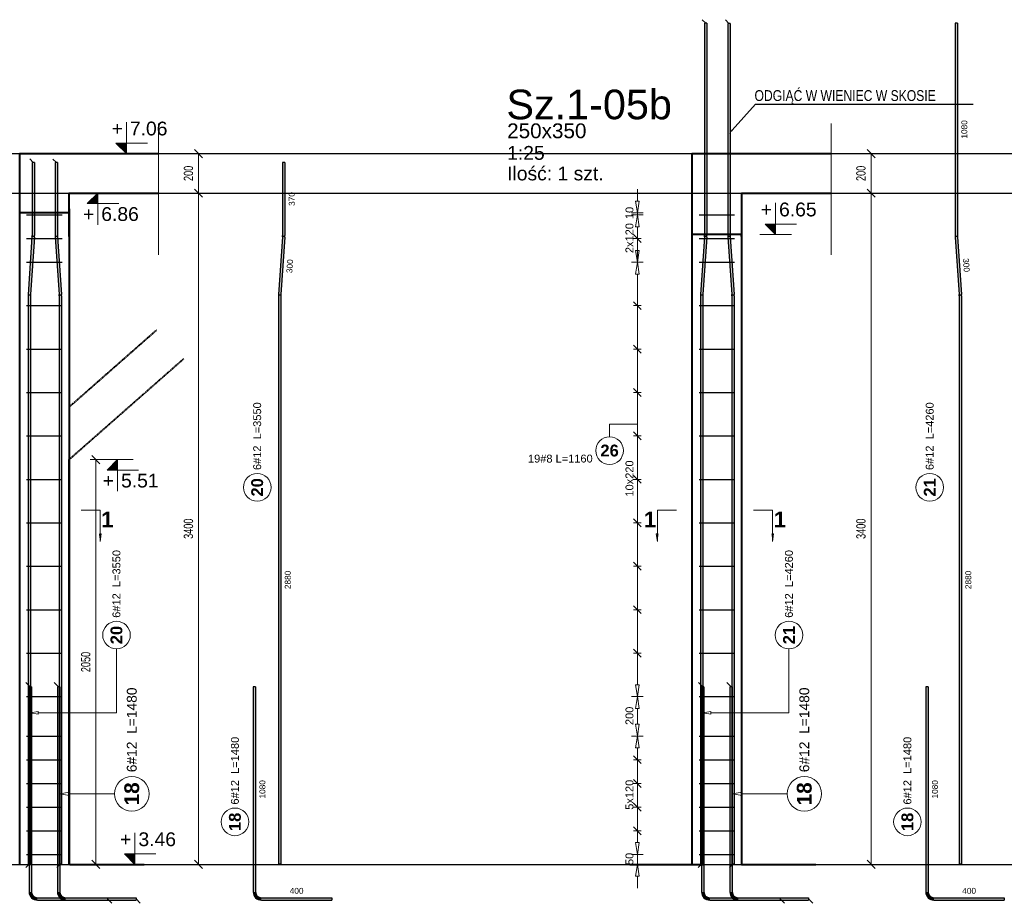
# Model space of a CAD drawing. Extents: x 3922 to 466978, y -142912 to 64503.
# Tile 39 of 62: x 412365 to 417355, y -123379 to -118904. Entities that reach past the tile are written whole.
import ezdxf
from ezdxf import colors
from ezdxf.entities.mleader import LeaderData, LeaderLine
from ezdxf.enums import TextEntityAlignment as Align
from ezdxf.math import Vec2, Vec3

# ---------------------------------------------------------------- set-up
doc = ezdxf.new("R2010")
doc.units = 0
doc.header["$LTSCALE"] = 10
doc.header["$MEASUREMENT"] = 0
doc.linetypes.add('HIDDEN', pattern=[0.375, 0.25, -0.125])
for name, color, linetype, lineweight in [('P-Linia1', 3, 'Continuous', 40), ('P-Linia3', 6, 'Continuous', 60), ('P-Opis', 1, 'Continuous', 18), ('P-Przerywana', 13, 'HIDDEN', 9), ('P-Wymiar', 254, 'Continuous', 9), ('RCAD_deskowanie', 3, 'Continuous', 40)]:
    doc.layers.add(name, color=color, linetype=linetype, lineweight=lineweight)
for name, color, linetype in [('RCAD_kształt pręta', 7, 'Continuous'), ('RCAD_opis kształtu pręta', 7, 'Continuous'), ('RCAD_opis rozkładu', 7, 'Continuous'), ('RCAD_pręt wyrzucony', 130, 'Continuous'), ('RCAD_rozkład pręta', 7, 'Continuous'), ('RCAD_symbole graficzne', 7, 'Continuous')]:
    doc.layers.add(name, color=color, linetype=linetype)
doc.styles.add('_Fd Opis', font='arial.ttf')
doc.styles.add('ROMANS', font='arial.ttf', dxfattribs={"width": 0.7})
doc.styles.add('style1', font='arial.ttf')
doc.styles.add('style3', font='arialbd.ttf')
doc.styles.add('style5', font='arialbd.ttf')
doc.dimstyles.new('A25', dxfattribs={"dimscale": 27, "dimtxt": 1.75, "dimasz": 0.06, "dimexe": 0, "dimexo": 0, "dimgap": 1, "dimtad": 1, "dimdec": 4, "dimrnd": 0.1, "dimdsep": 46, "dimtxsty": 'ROMANS', "dimblk": '[[[[[[[[', "dimcen": 2, "dimdle": 2, "dimse1": 1, "dimse2": 1, "dimclrd": 256, "dimclrt": 1, "dimadec": 0, "dimazin": 0, "dimtfac": 1, "dimtdec": 4, "dimtix": 1, "dimtmove": 2, "dimatfit": 3, "dimldrblk": '[[[[[[[[', "dimfxl": 0, "dimtvp": 0.6, "dimtolj": 1, "dimlwd": -1, "dimarcsym": 0})

# ---------------------------------------------------------------- blocks, each defined once
blk = doc.blocks.new('[[[[[[[[')
at = {"layer": 'P-Wymiar'}
for p, q in [((-12.7, -12.7), (12.7, 12.7)), ((0, 0), (-4.6, 0)), ((0, 18), (0, -18))]:
    blk.add_line(p, q, dxfattribs=at)
blk = doc.blocks.new('*D405')
at = {"layer": 'Defpoints', "color": 0, "transparency": 16777216}
for p in [(413069.1, -119582), (413271.8, -119582), (412615.3, -119782)]:
    blk.add_point(p, dxfattribs=at)
at = {"layer": 'P-Wymiar', "transparency": 16777216}
blk.add_line((413271.8, -119780.4), (413271.8, -119583.6), dxfattribs=at)
at = {"layer": 'P-Wymiar', "transparency": 16777216, "xscale": 1.62, "yscale": 1.62, "zscale": 1.62}
for p, rotation in [((413271.8, -119582), 90), ((413271.8, -119782), 270)]:
    blk.add_blockref('[[[[[[[[', p, dxfattribs=dict(at, rotation=rotation))
at = {"layer": 'P-Wymiar', "color": 1, "transparency": 16777216, "insert": (413220.6, -119682), "char_height": 47.25, "attachment_point": 5, "rotation": 90, "style": 'ROMANS'}
blk.add_mtext('\\A1;200', dxfattribs=at)
blk = doc.blocks.new('*D406')
at = {"layer": 'Defpoints', "color": 0, "transparency": 16777216}
for p in [(413028, -119782), (413028, -123182), (413271.8, -123182)]:
    blk.add_point(p, dxfattribs=at)
at = {"layer": 'P-Wymiar', "transparency": 16777216}
blk.add_line((413271.8, -119783.6), (413271.8, -123180.4), dxfattribs=at)
at = {"layer": 'P-Wymiar', "transparency": 16777216, "xscale": 1.62, "yscale": 1.62, "zscale": 1.62}
for p, rotation in [((413271.8, -119782), 90), ((413271.8, -123182), 270)]:
    blk.add_blockref('[[[[[[[[', p, dxfattribs=dict(at, rotation=rotation))
at = {"layer": 'P-Wymiar', "color": 1, "transparency": 16777216, "insert": (413220.6, -121482), "char_height": 47.25, "attachment_point": 5, "rotation": 90, "style": 'ROMANS'}
blk.add_mtext('\\A1;3400', dxfattribs=at)
blk = doc.blocks.new('*D407')
at = {"layer": 'Defpoints', "color": 0, "transparency": 16777216}
for p in [(412615.4, -121132), (412615.3, -123182), (412751.3, -123182)]:
    blk.add_point(p, dxfattribs=at)
at = {"layer": 'P-Wymiar', "transparency": 16777216}
blk.add_line((412751.3, -121133.6), (412751.3, -123180.4), dxfattribs=at)
at = {"layer": 'P-Wymiar', "transparency": 16777216, "xscale": 1.62, "yscale": 1.62, "zscale": 1.62}
for p, rotation in [((412751.3, -121132), 90), ((412751.3, -123182), 270)]:
    blk.add_blockref('[[[[[[[[', p, dxfattribs=dict(at, rotation=rotation))
at = {"layer": 'P-Wymiar', "color": 1, "transparency": 16777216, "insert": (412700.2, -122157), "char_height": 47.25, "attachment_point": 5, "rotation": 90, "style": 'ROMANS'}
blk.add_mtext('\\A1;2050', dxfattribs=at)
blk = doc.blocks.new('*D454')
at = {"layer": 'Defpoints', "color": 0, "transparency": 16777216}
for p in [(416477.2, -119582), (416679.9, -119582), (416023.4, -119782)]:
    blk.add_point(p, dxfattribs=at)
at = {"layer": 'P-Wymiar', "transparency": 16777216}
blk.add_line((416679.9, -119780.4), (416679.9, -119583.6), dxfattribs=at)
at = {"layer": 'P-Wymiar', "transparency": 16777216, "xscale": 1.62, "yscale": 1.62, "zscale": 1.62}
for p, rotation in [((416679.9, -119582), 90), ((416679.9, -119782), 270)]:
    blk.add_blockref('[[[[[[[[', p, dxfattribs=dict(at, rotation=rotation))
at = {"layer": 'P-Wymiar', "color": 1, "transparency": 16777216, "insert": (416628.7, -119682), "char_height": 47.25, "attachment_point": 5, "rotation": 90, "style": 'ROMANS'}
blk.add_mtext('\\A1;200', dxfattribs=at)
blk = doc.blocks.new('*D455')
at = {"layer": 'Defpoints', "color": 0, "transparency": 16777216}
for p in [(416436.1, -119782), (416436.1, -123182), (416679.9, -123182)]:
    blk.add_point(p, dxfattribs=at)
at = {"layer": 'P-Wymiar', "transparency": 16777216}
blk.add_line((416679.9, -119783.6), (416679.9, -123180.4), dxfattribs=at)
at = {"layer": 'P-Wymiar', "transparency": 16777216, "xscale": 1.62, "yscale": 1.62, "zscale": 1.62}
for p, rotation in [((416679.9, -119782), 90), ((416679.9, -123182), 270)]:
    blk.add_blockref('[[[[[[[[', p, dxfattribs=dict(at, rotation=rotation))
at = {"layer": 'P-Wymiar', "color": 1, "transparency": 16777216, "insert": (416628.7, -121482), "char_height": 47.25, "attachment_point": 5, "rotation": 90, "style": 'ROMANS'}
blk.add_mtext('\\A1;3400', dxfattribs=at)

msp = doc.modelspace()

# ---------------------------------------------------------------- hatches: boundary and pattern name
at = {"layer": 'RCAD_kształt pręta'}
for points in [[(415835.89759, -118921.14687), (415847.89759, -118921.14687), (415847.89759, -119997.41326), (415835.89759, -119997.41326)], [(415953.4732, -118922.32054), (415965.4732, -118922.32054), (415965.4732, -119997.41326), (415953.4732, -119997.41326)], [(412427.79182, -119626.46933), (412439.79182, -119626.46933), (412439.79182, -119997.41326), (412427.79182, -119997.41326)], [(412545.36743, -119627.643), (412557.36743, -119627.643), (412557.36743, -119997.41326), (412545.36743, -119997.41326)], [(412427.58375, -120003.52953), (412439.55601, -120004.34504), (412419.71561, -120295.61847), (412407.74336, -120294.80296)], [(412545.60324, -120004.34504), (412557.5755, -120003.52953), (412577.41589, -120294.80296), (412565.44363, -120295.61847)], [(415835.68952, -120003.52953), (415847.66178, -120004.34504), (415827.82138, -120295.61847), (415815.84912, -120294.80296)], [(415953.70901, -120004.34504), (415965.68127, -120003.52953), (415985.52166, -120294.80296), (415973.5494, -120295.61847)], [(412407.50755, -120301.73474), (412419.50755, -120301.73474), (412419.50755, -123180.67669), (412407.50755, -123180.67669)], [(412565.6517, -120301.73474), (412577.6517, -120301.73474), (412577.6517, -123180.67669), (412565.6517, -123180.67669)], [(415815.61332, -120301.73474), (415827.61332, -120301.73474), (415827.61332, -123180.67669), (415815.61332, -123180.67669)], [(415973.75747, -120301.73474), (415985.75747, -120301.73474), (415985.75747, -123180.67669), (415973.75747, -123180.67669)], [(412412.74045, -122282.39868), (412424.74045, -122282.39868), (412424.74045, -123321.37389), (412412.74045, -123321.37389)], [(412556.35622, -122282.39868), (412568.35622, -122282.39868), (412568.35622, -123321.37389), (412556.35622, -123321.37389)], [(415820.84622, -122282.39868), (415832.84622, -122282.39868), (415832.84622, -123321.37389), (415820.84622, -123321.37389)], [(415964.46199, -122282.39868), (415976.46199, -122282.39868), (415976.46199, -123321.37389), (415964.46199, -123321.37389)], [(412454.74045, -123363.37389), (412454.74045, -123351.37389), (412811.14682, -123351.37389), (412811.14682, -123363.37389)], [(412598.35622, -123363.37389), (412598.35622, -123351.37389), (412954.76259, -123351.37389), (412954.76259, -123363.37389)], [(415862.84622, -123363.37389), (415862.84622, -123351.37389), (416219.25258, -123351.37389), (416219.25258, -123363.37389)], [(416006.46199, -123363.37389), (416006.46199, -123351.37389), (416362.86836, -123351.37389), (416362.86836, -123363.37389)]]:
    msp.add_hatch(color=4, dxfattribs=at).paths.add_polyline_path(points, flags=0)
h = msp.add_hatch(color=4, dxfattribs=at)
edge = h.paths.add_edge_path(flags=0)
edge.add_line((412439.55601, -120004.34504), (412427.58375, -120003.52953))
edge.add_arc((412337.79182, -119997.41326), 90, -3.89674277, -0.00000003)
edge.add_line((412427.79182, -119997.41326), (412439.79182, -119997.41326))
edge.add_arc((412337.79182, -119997.41326), 102, 356.10325723, 359.99999997, ccw=False)
h = msp.add_hatch(color=4, dxfattribs=at)
edge = h.paths.add_edge_path(flags=0)
edge.add_line((412545.36743, -119997.41326), (412557.36743, -119997.41326))
edge.add_arc((412647.36743, -119997.41326), 90, 180, 183.89674277)
edge.add_line((412557.5755, -120003.52953), (412545.60324, -120004.34504))
edge.add_arc((412647.36743, -119997.41326), 102, 540, 543.89674277, ccw=False)
h = msp.add_hatch(color=4, dxfattribs=at)
edge = h.paths.add_edge_path(flags=0)
edge.add_line((415847.66178, -120004.34504), (415835.68952, -120003.52953))
edge.add_arc((415745.89759, -119997.41326), 90, -3.89674277, -0.00000001)
edge.add_line((415835.89759, -119997.41326), (415847.89759, -119997.41326))
edge.add_arc((415745.89759, -119997.41326), 102, 356.10325723, 359.99999999, ccw=False)
h = msp.add_hatch(color=4, dxfattribs=at)
edge = h.paths.add_edge_path(flags=0)
edge.add_line((415953.4732, -119997.41326), (415965.4732, -119997.41326))
edge.add_arc((416055.4732, -119997.41326), 90, 180, 183.89674277)
edge.add_line((415965.68127, -120003.52953), (415953.70901, -120004.34504))
edge.add_arc((416055.4732, -119997.41326), 102, 540, 543.89674277, ccw=False)
h = msp.add_hatch(color=4, dxfattribs=at)
edge = h.paths.add_edge_path(flags=0)
edge.add_line((412407.74336, -120294.80296), (412419.71561, -120295.61847))
edge.add_arc((412509.50755, -120301.73474), 90, 176.10325723, 180)
edge.add_line((412419.50755, -120301.73474), (412407.50755, -120301.73474))
edge.add_arc((412509.50755, -120301.73474), 102, 536.10325723, 540, ccw=False)
h = msp.add_hatch(color=4, dxfattribs=at)
edge = h.paths.add_edge_path(flags=0)
edge.add_line((412577.6517, -120301.73474), (412565.6517, -120301.73474))
edge.add_arc((412475.6517, -120301.73474), 90, 0, 3.89674277)
edge.add_line((412565.44363, -120295.61847), (412577.41589, -120294.80296))
edge.add_arc((412475.6517, -120301.73474), 102, 360, 363.89674277, ccw=False)
h = msp.add_hatch(color=4, dxfattribs=at)
edge = h.paths.add_edge_path(flags=0)
edge.add_line((415815.84912, -120294.80296), (415827.82138, -120295.61847))
edge.add_arc((415917.61332, -120301.73474), 90, 176.10325723, 180)
edge.add_line((415827.61332, -120301.73474), (415815.61332, -120301.73474))
edge.add_arc((415917.61332, -120301.73474), 102, 536.10325723, 540, ccw=False)
h = msp.add_hatch(color=4, dxfattribs=at)
edge = h.paths.add_edge_path(flags=0)
edge.add_line((415985.75747, -120301.73474), (415973.75747, -120301.73474))
edge.add_arc((415883.75747, -120301.73474), 90, 0, 3.89674277)
edge.add_line((415973.5494, -120295.61847), (415985.52166, -120294.80296))
edge.add_arc((415883.75747, -120301.73474), 102, 360, 363.89674277, ccw=False)
h = msp.add_hatch(color=4, dxfattribs=at)
edge = h.paths.add_edge_path(flags=0)
edge.add_line((412412.74045, -123321.37389), (412424.74045, -123321.37389))
edge.add_arc((412454.74045, -123321.37389), 30, 180, 270)
edge.add_line((412454.74045, -123351.37389), (412454.74045, -123363.37389))
edge.add_arc((412454.74045, -123321.37389), 42, 540, 630, ccw=False)
h = msp.add_hatch(color=4, dxfattribs=at)
edge = h.paths.add_edge_path(flags=0)
edge.add_line((412556.35622, -123321.37389), (412568.35622, -123321.37389))
edge.add_arc((412598.35622, -123321.37389), 30, 180, 270)
edge.add_line((412598.35622, -123351.37389), (412598.35622, -123363.37389))
edge.add_arc((412598.35622, -123321.37389), 42, 540, 630, ccw=False)
h = msp.add_hatch(color=4, dxfattribs=at)
edge = h.paths.add_edge_path(flags=0)
edge.add_line((415820.84622, -123321.37389), (415832.84622, -123321.37389))
edge.add_arc((415862.84622, -123321.37389), 30, 180, 270)
edge.add_line((415862.84622, -123351.37389), (415862.84622, -123363.37389))
edge.add_arc((415862.84622, -123321.37389), 42, 540, 630, ccw=False)
h = msp.add_hatch(color=4, dxfattribs=at)
edge = h.paths.add_edge_path(flags=0)
edge.add_line((415964.46199, -123321.37389), (415976.46199, -123321.37389))
edge.add_arc((416006.46199, -123321.37389), 30, 180, 270)
edge.add_line((416006.46199, -123351.37389), (416006.46199, -123363.37389))
edge.add_arc((416006.46199, -123321.37389), 42, 540, 630, ccw=False)
at = {"layer": 'RCAD_pręt wyrzucony'}
for points in [[(417105.48257, -118921.14687), (417117.48257, -118921.14687), (417117.48257, -119997.41326), (417105.48257, -119997.41326)], [(413697.3768, -119626.46933), (413709.3768, -119626.46933), (413709.3768, -119997.41326), (413697.3768, -119997.41326)], [(413697.16874, -120003.52953), (413709.14099, -120004.34504), (413689.3006, -120295.61847), (413677.32834, -120294.80296)], [(417105.71838, -120004.34504), (417117.69064, -120003.52953), (417137.53103, -120294.80296), (417125.55878, -120295.61847)], [(413677.09253, -120301.73474), (413689.09253, -120301.73474), (413689.09253, -123180.67669), (413677.09253, -123180.67669)], [(417125.76684, -120301.73474), (417137.76684, -120301.73474), (417137.76684, -123180.67669), (417125.76684, -123180.67669)], [(413548.59735, -122282.39868), (413560.59735, -122282.39868), (413560.59735, -123321.37389), (413548.59735, -123321.37389)], [(416956.70312, -122282.39868), (416968.70312, -122282.39868), (416968.70312, -123321.37389), (416956.70312, -123321.37389)], [(413590.59735, -123363.37389), (413590.59735, -123351.37389), (413947.00371, -123351.37389), (413947.00371, -123363.37389)], [(416998.70312, -123363.37389), (416998.70312, -123351.37389), (417355.10948, -123351.37389), (417355.10948, -123363.37389)]]:
    msp.add_hatch(color=4, dxfattribs=at).paths.add_polyline_path(points, flags=0)
h = msp.add_hatch(color=4, dxfattribs=at)
edge = h.paths.add_edge_path(flags=0)
edge.add_line((413709.14099, -120004.34504), (413697.16874, -120003.52953))
edge.add_arc((413607.3768, -119997.41326), 90, -3.89674277, -0.00000003)
edge.add_line((413697.3768, -119997.41326), (413709.3768, -119997.41326))
edge.add_arc((413607.3768, -119997.41326), 102, 356.10325723, 359.99999997, ccw=False)
h = msp.add_hatch(color=4, dxfattribs=at)
edge = h.paths.add_edge_path(flags=0)
edge.add_line((417105.48257, -119997.41326), (417117.48257, -119997.41326))
edge.add_arc((417207.48257, -119997.41326), 90, 179.99999999, 183.89674275)
edge.add_line((417117.69064, -120003.52953), (417105.71838, -120004.34504))
edge.add_arc((417207.48257, -119997.41326), 102, 539.99999999, 543.89674275, ccw=False)
h = msp.add_hatch(color=4, dxfattribs=at)
edge = h.paths.add_edge_path(flags=0)
edge.add_line((413677.32834, -120294.80296), (413689.3006, -120295.61847))
edge.add_arc((413779.09253, -120301.73474), 90, 176.10325723, 180)
edge.add_line((413689.09253, -120301.73474), (413677.09253, -120301.73474))
edge.add_arc((413779.09253, -120301.73474), 102, 536.10325723, 540, ccw=False)
h = msp.add_hatch(color=4, dxfattribs=at)
edge = h.paths.add_edge_path(flags=0)
edge.add_line((417137.76684, -120301.73474), (417125.76684, -120301.73474))
edge.add_arc((417035.76684, -120301.73474), 90, -0.00000002, 3.89674275)
edge.add_line((417125.55878, -120295.61847), (417137.53103, -120294.80296))
edge.add_arc((417035.76684, -120301.73474), 102, 359.99999998, 363.89674275, ccw=False)
h = msp.add_hatch(color=4, dxfattribs=at)
edge = h.paths.add_edge_path(flags=0)
edge.add_line((413548.59735, -123321.37389), (413560.59735, -123321.37389))
edge.add_arc((413590.59735, -123321.37389), 30, 180, 270)
edge.add_line((413590.59735, -123351.37389), (413590.59735, -123363.37389))
edge.add_arc((413590.59735, -123321.37389), 42, 540, 630, ccw=False)
h = msp.add_hatch(color=4, dxfattribs=at)
edge = h.paths.add_edge_path(flags=0)
edge.add_line((416956.70312, -123321.37389), (416968.70312, -123321.37389))
edge.add_arc((416998.70312, -123321.37389), 30, 180, 270)
edge.add_line((416998.70312, -123351.37389), (416998.70312, -123363.37389))
edge.add_arc((416998.70312, -123321.37389), 42, 540, 630, ccw=False)
at = {"layer": 'RCAD_symbole graficzne'}
for points in [[(412852.74904, -119528.64289), (412906.08237, -119581.97622), (412906.08237, -119528.64289)], [(412707.62259, -119835.30956), (412760.95592, -119781.97622), (412760.95592, -119835.30956)], [(416142.53531, -119938.64289), (416195.86864, -119991.97622), (416195.86864, -119938.64289)], [(412807.86734, -121185.30956), (412861.20067, -121131.97622), (412861.20067, -121185.30956)], [(412895.98581, -123128.64289), (412949.31914, -123181.97622), (412949.31914, -123128.64289)]]:
    msp.add_hatch(color=1, dxfattribs=at).paths.add_polyline_path(points, flags=0)
at = {"layer": 'RCAD_symbole graficzne', "linetype": 'Continuous', "lineweight": 0}
for points in [[(412772.33691, -121547.2369), (412772.33691, -121507.2369), (412766.63505, -121507.2369)], [(415597.26669, -121547.2369), (415597.26669, -121507.2369), (415602.96855, -121507.2369)], [(416180.44268, -121547.2369), (416180.44268, -121507.2369), (416174.74082, -121507.2369)]]:
    msp.add_hatch(color=7, dxfattribs=at).paths.add_polyline_path(points, flags=0)

# ---------------------------------------------------------------- linework, layer by layer
at = {"layer": 'Defpoints'}
for p in [(394953.25392, -119581.97622), (394953.25392, -119781.97622), (382133.5222, -123181.97622), (395614.1618, -123181.97622), (387531.97264, -123181.97622), (401012.61224, -123181.97622), (379175.3442, -123181.97622), (392655.9838, -123181.97622), (384573.79464, -123181.97622), (398054.43424, -123181.97622)]:
    msp.add_xline(p, (1, 0), dxfattribs=at)
at = {"layer": 'P-Linia1', "linetype": 'HIDDEN'}
for points in [[(412615.3216, -120865.72169), (413058.99894, -120475.64456)], [(412615.31551, -123181.97622), (412615.38054, -121131.97622), (413197.34404, -120620.31914)]]:
    msp.add_lwpolyline(points, dxfattribs=at)
at = {"layer": 'P-Linia1'}
for points in [[(412365.3216, -123181.97622), (412365.3216, -121085.51944)], [(415773.42737, -123181.97622), (415773.42737, -121085.51944)]]:
    msp.add_lwpolyline(points, dxfattribs=at)
at = {"layer": 'P-Przerywana', "color": 21}
for points in [[(413069.08095, -119429.3775), (413069.08095, -120094.78907)], [(416477.18672, -119429.3775), (416477.18672, -120094.78907)]]:
    msp.add_lwpolyline(points, dxfattribs=at)
at = {"layer": 'RCAD_deskowanie'}
for points in [[(412365.3216, -123181.97622), (412365.3216, -119581.97622), (413069.08095, -119581.97622)], [(415773.42737, -123181.97622), (415773.42737, -119581.97622), (416477.18672, -119581.97622)], [(412615.3216, -120001.97622), (412615.3216, -119781.97622), (413069.08095, -119781.97622)], [(416023.42737, -119781.97622), (416023.42737, -123181.97622)], [(416023.42737, -119781.97622), (416477.18672, -119781.97622)], [(412615.3216, -119861.97622), (412615.3216, -123181.97622)], [(416023.42737, -120001.97622), (416023.42737, -119991.97622)], [(412619.00639, -123181.97622), (412995.60862, -123181.97622)], [(415456.74507, -123181.97622), (415833.34729, -123181.97622)], [(416023.34445, -123181.97622), (416399.94668, -123181.97622)]]:
    msp.add_lwpolyline(points, dxfattribs=at)
at = {"layer": 'RCAD_deskowanie', "linetype": 'HIDDEN'}
for points in [[(412615.3216, -119881.97622), (412615.3216, -119881.97622), (412365.3216, -119881.97622)], [(416023.42737, -119991.97622), (416023.42737, -119991.97622), (415773.42737, -119991.97622)]]:
    msp.add_lwpolyline(points, dxfattribs=at)
at = {"layer": 'RCAD_kształt pręta', "color": 2, "lineweight": 5}
for p, q in [((415841.89759, -118921.14687), (415824.39759, -118903.64687)), ((415959.4732, -118922.32054), (415941.9732, -118904.82054)), ((412433.79182, -119626.46933), (412416.29182, -119608.96933)), ((412551.36743, -119627.643), (412533.86743, -119610.143)), ((412418.74045, -122282.39868), (412396.86545, -122260.52368)), ((412562.35622, -122282.39868), (412540.48122, -122260.52368)), ((415826.84622, -122282.39868), (415804.97122, -122260.52368)), ((415970.46199, -122282.39868), (415948.58699, -122260.52368)), ((412413.50755, -123180.67669), (412396.00755, -123198.17669)), ((412571.6517, -123180.67669), (412554.1517, -123198.17669)), ((415821.61332, -123180.67669), (415804.11332, -123198.17669)), ((415979.75747, -123180.67669), (415962.25747, -123198.17669)), ((412811.14682, -123357.37389), (412833.02182, -123379.24889)), ((412954.76259, -123357.37389), (412976.63759, -123379.24889)), ((416219.25258, -123357.37389), (416241.12758, -123379.24889)), ((416362.86836, -123357.37389), (416384.74336, -123379.24889))]:
    msp.add_line(p, q, dxfattribs=at)
at = {"layer": 'RCAD_kształt pręta', "color": 4}
for p, q in [((415835.89759, -118921.14687), (415835.89759, -119997.41326)), ((415847.89759, -118921.14687), (415835.89759, -118921.14687)), ((415847.89759, -118921.14687), (415847.89759, -119997.41326)), ((415953.4732, -118922.32054), (415953.4732, -119997.41326)), ((415965.4732, -118922.32054), (415953.4732, -118922.32054)), ((415965.4732, -118922.32054), (415965.4732, -119997.41326)), ((412427.79182, -119626.46933), (412427.79182, -119997.41326)), ((412439.79182, -119626.46933), (412427.79182, -119626.46933)), ((412439.79182, -119626.46933), (412439.79182, -119997.41326)), ((412545.36743, -119627.643), (412545.36743, -119997.41326)), ((412557.36743, -119627.643), (412545.36743, -119627.643)), ((412557.36743, -119627.643), (412557.36743, -119997.41326)), ((412427.58375, -120003.52953), (412407.74336, -120294.80296)), ((412439.55601, -120004.34504), (412419.71561, -120295.61847)), ((412545.60324, -120004.34504), (412565.44363, -120295.61847)), ((412557.5755, -120003.52953), (412577.41589, -120294.80296)), ((415835.68952, -120003.52953), (415815.84912, -120294.80296)), ((415847.66178, -120004.34504), (415827.82138, -120295.61847)), ((415953.70901, -120004.34504), (415973.5494, -120295.61847)), ((415965.68127, -120003.52953), (415985.52166, -120294.80296)), ((412407.50755, -120301.73474), (412407.50755, -123180.67669)), ((412419.50755, -120301.73474), (412419.50755, -123180.67669)), ((412565.6517, -120301.73474), (412565.6517, -123180.67669)), ((412577.6517, -120301.73474), (412577.6517, -123180.67669)), ((415815.61332, -120301.73474), (415815.61332, -123180.67669)), ((415827.61332, -120301.73474), (415827.61332, -123180.67669)), ((415973.75747, -120301.73474), (415973.75747, -123180.67669)), ((415985.75747, -120301.73474), (415985.75747, -123180.67669)), ((412412.74045, -122282.39868), (412412.74045, -123321.37389)), ((412424.74045, -122282.39868), (412412.74045, -122282.39868)), ((412424.74045, -122282.39868), (412424.74045, -123321.37389)), ((412556.35622, -122282.39868), (412556.35622, -123321.37389)), ((412568.35622, -122282.39868), (412556.35622, -122282.39868)), ((412568.35622, -122282.39868), (412568.35622, -123321.37389)), ((415820.84622, -122282.39868), (415820.84622, -123321.37389)), ((415832.84622, -122282.39868), (415820.84622, -122282.39868)), ((415832.84622, -122282.39868), (415832.84622, -123321.37389)), ((415964.46199, -122282.39868), (415964.46199, -123321.37389)), ((415976.46199, -122282.39868), (415964.46199, -122282.39868)), ((415976.46199, -122282.39868), (415976.46199, -123321.37389)), ((412419.50755, -123180.67669), (412407.50755, -123180.67669)), ((412577.6517, -123180.67669), (412565.6517, -123180.67669)), ((415827.61332, -123180.67669), (415815.61332, -123180.67669)), ((415985.75747, -123180.67669), (415973.75747, -123180.67669)), ((412454.74045, -123351.37389), (412811.14682, -123351.37389)), ((412454.74045, -123363.37389), (412811.14682, -123363.37389)), ((412598.35622, -123351.37389), (412954.76259, -123351.37389)), ((412598.35622, -123363.37389), (412954.76259, -123363.37389)), ((412811.14682, -123351.37389), (412811.14682, -123363.37389)), ((412954.76259, -123351.37389), (412954.76259, -123363.37389)), ((415862.84622, -123351.37389), (416219.25258, -123351.37389)), ((415862.84622, -123363.37389), (416219.25258, -123363.37389)), ((416006.46199, -123351.37389), (416362.86836, -123351.37389)), ((416006.46199, -123363.37389), (416362.86836, -123363.37389)), ((416219.25258, -123351.37389), (416219.25258, -123363.37389)), ((416362.86836, -123351.37389), (416362.86836, -123363.37389))]:
    msp.add_line(p, q, dxfattribs=at)
for centre, radius, start, end in [((412337.79182, -119997.41326), 90, 356.10325723, 359.99999997), ((412337.79182, -119997.41326), 102, 356.10325723, 359.99999997), ((412647.36743, -119997.41326), 102, 180, 183.89674277), ((412647.36743, -119997.41326), 90, 180, 183.89674277), ((415745.89759, -119997.41326), 90, 356.10325723, 359.99999999), ((415745.89759, -119997.41326), 102, 356.10325723, 359.99999999), ((416055.4732, -119997.41326), 102, 180, 183.89674277), ((416055.4732, -119997.41326), 90, 180, 183.89674277), ((412509.50755, -120301.73474), 102, 176.10325723, 180), ((412509.50755, -120301.73474), 90, 176.10325723, 180), ((412475.6517, -120301.73474), 90, 360, 3.89674277), ((412475.6517, -120301.73474), 102, 360, 3.89674277), ((415917.61332, -120301.73474), 102, 176.10325723, 180), ((415917.61332, -120301.73474), 90, 176.10325723, 180), ((415883.75747, -120301.73474), 90, 360, 3.89674277), ((415883.75747, -120301.73474), 102, 360, 3.89674277), ((412454.74045, -123321.37389), 42, 180, 270), ((412454.74045, -123321.37389), 30, 180, 270), ((412598.35622, -123321.37389), 42, 180, 270), ((412598.35622, -123321.37389), 30, 180, 270), ((415862.84622, -123321.37389), 42, 180, 270), ((415862.84622, -123321.37389), 30, 180, 270), ((416006.46199, -123321.37389), 42, 180, 270), ((416006.46199, -123321.37389), 30, 180, 270)]:
    msp.add_arc(centre, radius, start, end, dxfattribs=at)
at = {"layer": 'RCAD_opis kształtu pręta', "color": 8, "lineweight": 0}
for p, q in [((412855.83466, -122140.32384), (412855.83466, -122090.67964)), ((416263.94043, -122140.32384), (416263.94043, -122090.67964)), ((412855.83466, -122414.07287), (412855.83466, -122140.32384)), ((416263.94043, -122414.07287), (416263.94043, -122140.32384)), ((412419.50755, -122414.07287), (412459.50755, -122407.4062)), ((412459.50755, -122420.73953), (412419.50755, -122414.07287)), ((412459.50755, -122420.73953), (412459.50755, -122407.4062)), ((412855.83466, -122414.07287), (412459.50755, -122414.07287)), ((415827.61332, -122414.07287), (415867.61332, -122407.4062)), ((415867.61332, -122420.73953), (415827.61332, -122414.07287)), ((415867.61332, -122420.73953), (415867.61332, -122407.4062)), ((416263.94043, -122414.07287), (415867.61332, -122414.07287)), ((412568.35622, -122824.85896), (412618.35622, -122816.52562)), ((412618.35622, -122833.19229), (412568.35622, -122824.85896)), ((412618.35622, -122833.19229), (412618.35622, -122816.52562)), ((412675.5159, -122824.85896), (412618.35622, -122824.85896)), ((412675.5159, -122824.85896), (412675.5159, -122824.85896)), ((412675.5159, -122824.85896), (412846.20507, -122824.85896)), ((415976.46199, -122824.85896), (416026.46199, -122816.52562)), ((416026.46199, -122833.19229), (415976.46199, -122824.85896)), ((416026.46199, -122833.19229), (416026.46199, -122816.52562)), ((416083.62167, -122824.85896), (416026.46199, -122824.85896)), ((416083.62167, -122824.85896), (416083.62167, -122824.85896)), ((416083.62167, -122824.85896), (416254.31084, -122824.85896))]:
    msp.add_line(p, q, dxfattribs=at)
for centre, radius in [((412855.83466, -122020.67964), 70), ((416263.94043, -122020.67964), 70), ((412933.70507, -122824.85896), 87.5), ((416341.81084, -122824.85896), 87.5)]:
    msp.add_circle(centre, radius, dxfattribs=at)
at = {"layer": 'RCAD_opis rozkładu', "color": 8, "lineweight": 0}
for p, q in [((415495.50341, -119761.97622), (415495.50341, -119821.97622)), ((415495.50341, -119881.97622), (415485.50341, -119821.97622)), ((415505.50341, -119821.97622), (415485.50341, -119821.97622)), ((415505.50341, -119821.97622), (415495.50341, -119881.97622)), ((415465.50341, -119881.97622), (415525.50341, -119881.97622)), ((415465.50341, -119891.97622), (415525.50341, -119891.97622)), ((415485.50341, -119951.97622), (415495.50341, -119891.97622)), ((415495.50341, -119891.97622), (415495.50341, -119881.97622)), ((415495.50341, -119891.97622), (415505.50341, -119951.97622)), ((415485.50341, -119951.97622), (415505.50341, -119951.97622)), ((415495.50341, -120011.97622), (415495.50341, -119951.97622)), ((415515.50341, -120031.97622), (415475.50341, -119991.97622)), ((415475.50341, -120011.97622), (415515.50341, -120011.97622)), ((415495.50341, -120131.97622), (415495.50341, -120011.97622)), ((415495.50341, -120011.97622), (415495.50341, -120071.97622)), ((415495.50341, -120131.97622), (415485.50341, -120071.97622)), ((415505.50341, -120071.97622), (415485.50341, -120071.97622)), ((415505.50341, -120071.97622), (415495.50341, -120131.97622)), ((415465.50341, -120131.97622), (415525.50341, -120131.97622)), ((415465.50341, -120131.97622), (415525.50341, -120131.97622)), ((415485.50341, -120191.97622), (415495.50341, -120131.97622)), ((415495.50341, -120131.97622), (415505.50341, -120191.97622)), ((415485.50341, -120191.97622), (415505.50341, -120191.97622)), ((415495.50341, -120351.97622), (415495.50341, -120191.97622)), ((415515.50341, -120371.97622), (415475.50341, -120331.97622)), ((415475.50341, -120351.97622), (415515.50341, -120351.97622)), ((415495.50341, -120571.97622), (415495.50341, -120351.97622)), ((415515.50341, -120591.97622), (415475.50341, -120551.97622)), ((415475.50341, -120571.97622), (415515.50341, -120571.97622)), ((415495.50341, -120791.97622), (415495.50341, -120571.97622)), ((415515.50341, -120811.97622), (415475.50341, -120771.97622)), ((415475.50341, -120791.97622), (415515.50341, -120791.97622)), ((415495.50341, -121011.97622), (415495.50341, -120791.97622)), ((415354.71846, -120951.62571), (415495.50341, -120951.62571)), ((415354.71846, -120951.62571), (415354.71846, -121016.31625)), ((415515.50341, -121031.97622), (415475.50341, -120991.97622)), ((415475.50341, -121011.97622), (415515.50341, -121011.97622)), ((415495.50341, -121231.97622), (415495.50341, -121011.97622)), ((415515.50341, -121251.97622), (415475.50341, -121211.97622)), ((415475.50341, -121231.97622), (415515.50341, -121231.97622)), ((415495.50341, -121341.97622), (415495.50341, -121231.97622)), ((415495.50341, -121341.97622), (415495.50341, -121451.97622)), ((415475.50341, -121431.97622), (415515.50341, -121471.97622)), ((415475.50341, -121451.97622), (415515.50341, -121451.97622)), ((415495.50341, -121451.97622), (415495.50341, -121671.97622)), ((415475.50341, -121651.97622), (415515.50341, -121691.97622)), ((415475.50341, -121671.97622), (415515.50341, -121671.97622)), ((415495.50341, -121671.97622), (415495.50341, -121891.97622)), ((415475.50341, -121871.97622), (415515.50341, -121911.97622)), ((415475.50341, -121891.97622), (415515.50341, -121891.97622)), ((415495.50341, -121891.97622), (415495.50341, -122111.97622)), ((415475.50341, -122091.97622), (415515.50341, -122131.97622)), ((415475.50341, -122111.97622), (415515.50341, -122111.97622)), ((415495.50341, -122111.97622), (415495.50341, -122271.97622)), ((415495.50341, -122331.97622), (415485.50341, -122271.97622)), ((415505.50341, -122271.97622), (415485.50341, -122271.97622)), ((415505.50341, -122271.97622), (415495.50341, -122331.97622)), ((415465.50341, -122331.97622), (415525.50341, -122331.97622)), ((415465.50341, -122331.97622), (415525.50341, -122331.97622)), ((415485.50341, -122391.97622), (415495.50341, -122331.97622)), ((415495.50341, -122331.97622), (415505.50341, -122391.97622)), ((415485.50341, -122391.97622), (415505.50341, -122391.97622)), ((415495.50341, -122431.97622), (415495.50341, -122391.97622)), ((415495.50341, -122431.97622), (415495.50341, -122471.97622)), ((415495.50341, -122531.97622), (415485.50341, -122471.97622)), ((415505.50341, -122471.97622), (415485.50341, -122471.97622)), ((415505.50341, -122471.97622), (415495.50341, -122531.97622)), ((415465.50341, -122531.97622), (415525.50341, -122531.97622)), ((415465.50341, -122531.97622), (415525.50341, -122531.97622)), ((415485.50341, -122591.97622), (415495.50341, -122531.97622)), ((415495.50341, -122531.97622), (415505.50341, -122591.97622)), ((415485.50341, -122591.97622), (415505.50341, -122591.97622)), ((415495.50341, -122651.97622), (415495.50341, -122591.97622)), ((415515.50341, -122671.97622), (415475.50341, -122631.97622)), ((415475.50341, -122651.97622), (415515.50341, -122651.97622)), ((415495.50341, -122771.97622), (415495.50341, -122651.97622)), ((415515.50341, -122791.97622), (415475.50341, -122751.97622)), ((415475.50341, -122771.97622), (415515.50341, -122771.97622)), ((415495.50341, -122831.97622), (415495.50341, -122771.97622)), ((415495.50341, -122831.97622), (415495.50341, -122891.97622)), ((415475.50341, -122871.97622), (415515.50341, -122911.97622)), ((415475.50341, -122891.97622), (415515.50341, -122891.97622)), ((415495.50341, -122891.97622), (415495.50341, -123011.97622)), ((415475.50341, -122991.97622), (415515.50341, -123031.97622)), ((415475.50341, -123011.97622), (415515.50341, -123011.97622)), ((415495.50341, -123011.97622), (415495.50341, -123071.97622)), ((415495.50341, -123131.97622), (415485.50341, -123071.97622)), ((415505.50341, -123071.97622), (415485.50341, -123071.97622)), ((415505.50341, -123071.97622), (415495.50341, -123131.97622)), ((415465.50341, -123131.97622), (415525.50341, -123131.97622)), ((415495.50341, -123131.97622), (415495.50341, -123181.97622)), ((415465.50341, -123181.97622), (415525.50341, -123181.97622)), ((415485.50341, -123241.97622), (415495.50341, -123181.97622)), ((415495.50341, -123181.97622), (415505.50341, -123241.97622)), ((415485.50341, -123241.97622), (415505.50341, -123241.97622)), ((415495.50341, -123301.97622), (415495.50341, -123241.97622))]:
    msp.add_line(p, q, dxfattribs=at)
msp.add_circle((415354.71846, -121086.31625), 70, dxfattribs=at)
at = {"layer": 'RCAD_pręt wyrzucony', "color": 4}
for p, q in [((417105.48257, -118921.14687), (417105.48257, -119997.41326)), ((417117.48257, -118921.14687), (417105.48257, -118921.14687)), ((417117.48257, -118921.14687), (417117.48257, -119997.41326)), ((413697.3768, -119626.46933), (413697.3768, -119997.41326)), ((413709.3768, -119626.46933), (413697.3768, -119626.46933)), ((413709.3768, -119626.46933), (413709.3768, -119997.41326)), ((413697.16874, -120003.52953), (413677.32834, -120294.80296)), ((413709.14099, -120004.34504), (413689.3006, -120295.61847)), ((417105.71838, -120004.34504), (417125.55878, -120295.61847)), ((417117.69064, -120003.52953), (417137.53103, -120294.80296)), ((413677.09253, -120301.73474), (413677.09253, -123180.67669)), ((413689.09253, -120301.73474), (413689.09253, -123180.67669)), ((417125.76684, -120301.73474), (417125.76684, -123180.67669)), ((417137.76684, -120301.73474), (417137.76684, -123180.67669)), ((413548.59735, -122282.39868), (413548.59735, -123321.37389)), ((413560.59735, -122282.39868), (413548.59735, -122282.39868)), ((413560.59735, -122282.39868), (413560.59735, -123321.37389)), ((416956.70312, -122282.39868), (416956.70312, -123321.37389)), ((416968.70312, -122282.39868), (416956.70312, -122282.39868)), ((416968.70312, -122282.39868), (416968.70312, -123321.37389)), ((413689.09253, -123180.67669), (413677.09253, -123180.67669)), ((417137.76684, -123180.67669), (417125.76684, -123180.67669)), ((413590.59735, -123351.37389), (413947.00371, -123351.37389)), ((413590.59735, -123363.37389), (413947.00371, -123363.37389)), ((413947.00371, -123351.37389), (413947.00371, -123363.37389)), ((416998.70312, -123351.37389), (417355.10948, -123351.37389)), ((416998.70312, -123363.37389), (417355.10948, -123363.37389)), ((417355.10948, -123351.37389), (417355.10948, -123363.37389))]:
    msp.add_line(p, q, dxfattribs=at)
at = {"layer": 'RCAD_pręt wyrzucony', "color": 8, "lineweight": 0}
for centre in [(413569.16676, -121272.46201), (416977.27252, -121272.46201), (413456.20894, -122966.76203), (416864.31471, -122966.76203)]:
    msp.add_circle(centre, 70, dxfattribs=at)
at = {"layer": 'RCAD_pręt wyrzucony', "color": 4}
for centre, radius, start, end in [((413607.3768, -119997.41326), 90, 356.10325723, 359.99999997), ((413607.3768, -119997.41326), 102, 356.10325723, 359.99999997), ((417207.48257, -119997.41326), 102, 179.99999999, 183.89674275), ((417207.48257, -119997.41326), 90, 179.99999999, 183.89674275), ((413779.09253, -120301.73474), 102, 176.10325723, 180), ((413779.09253, -120301.73474), 90, 176.10325723, 180), ((417035.76684, -120301.73474), 90, 359.99999998, 3.89674275), ((417035.76684, -120301.73474), 102, 359.99999998, 3.89674275), ((413590.59735, -123321.37389), 42, 180, 270), ((413590.59735, -123321.37389), 30, 180, 270), ((416998.70312, -123321.37389), 42, 180, 270), ((416998.70312, -123321.37389), 30, 180, 270)]:
    msp.add_arc(centre, radius, start, end, dxfattribs=at)
at = {"layer": 'RCAD_rozkład pręta', "color": 7, "linetype": 'ByBlock', "lineweight": 30}
for p, q in [((412400.3216, -119891.97622), (412580.3216, -119891.97622)), ((415808.42737, -119891.97622), (415988.42737, -119891.97622)), ((412400.3216, -120011.97622), (412580.3216, -120011.97622)), ((415808.42737, -120011.97622), (415988.42737, -120011.97622)), ((412400.3216, -120131.97622), (412580.3216, -120131.97622)), ((415808.42737, -120131.97622), (415988.42737, -120131.97622)), ((412400.3216, -120351.97622), (412580.3216, -120351.97622)), ((415808.42737, -120351.97622), (415988.42737, -120351.97622)), ((412400.3216, -120571.97622), (412580.3216, -120571.97622)), ((415808.42737, -120571.97622), (415988.42737, -120571.97622)), ((412400.3216, -120791.97622), (412580.3216, -120791.97622)), ((415808.42737, -120791.97622), (415988.42737, -120791.97622)), ((412400.3216, -121011.97622), (412580.3216, -121011.97622)), ((415808.42737, -121011.97622), (415988.42737, -121011.97622)), ((412400.3216, -121231.97622), (412580.3216, -121231.97622)), ((415808.42737, -121231.97622), (415988.42737, -121231.97622)), ((412400.3216, -121451.97622), (412580.3216, -121451.97622)), ((415808.42737, -121451.97622), (415988.42737, -121451.97622)), ((412400.3216, -121671.97622), (412580.3216, -121671.97622)), ((415808.42737, -121671.97622), (415988.42737, -121671.97622)), ((412400.3216, -121891.97622), (412580.3216, -121891.97622)), ((415808.42737, -121891.97622), (415988.42737, -121891.97622)), ((412400.3216, -122111.97622), (412580.3216, -122111.97622)), ((415808.42737, -122111.97622), (415988.42737, -122111.97622)), ((412400.3216, -122331.97622), (412580.3216, -122331.97622)), ((415808.42737, -122331.97622), (415988.42737, -122331.97622)), ((412400.3216, -122531.97622), (412580.3216, -122531.97622)), ((415808.42737, -122531.97622), (415988.42737, -122531.97622)), ((412400.3216, -122651.97622), (412580.3216, -122651.97622)), ((415808.42737, -122651.97622), (415988.42737, -122651.97622)), ((412400.3216, -122771.97622), (412580.3216, -122771.97622)), ((415808.42737, -122771.97622), (415988.42737, -122771.97622)), ((412400.3216, -122891.97622), (412580.3216, -122891.97622)), ((415808.42737, -122891.97622), (415988.42737, -122891.97622)), ((412400.3216, -123011.97622), (412580.3216, -123011.97622)), ((415808.42737, -123011.97622), (415988.42737, -123011.97622)), ((412400.3216, -123131.97622), (412580.3216, -123131.97622)), ((415808.42737, -123131.97622), (415988.42737, -123131.97622))]:
    msp.add_line(p, q, dxfattribs=at)
at = {"layer": 'RCAD_symbole graficzne', "color": 1, "lineweight": 0}
for p, q in [((412906.08237, -119581.97622), (412906.08237, -119421.97622)), ((413012.74904, -119528.64289), (412852.74904, -119528.64289)), ((412852.74904, -119528.64289), (412906.08237, -119581.97622)), ((412986.08237, -119581.97622), (412826.08237, -119581.97622)), ((412840.95592, -119781.97622), (412680.95592, -119781.97622)), ((412707.62259, -119835.30956), (412760.95592, -119781.97622)), ((412760.95592, -119781.97622), (412760.95592, -119941.97622)), ((412867.62259, -119835.30956), (412707.62259, -119835.30956)), ((416195.86864, -119991.97622), (416195.86864, -119831.97622)), ((416302.53531, -119938.64289), (416142.53531, -119938.64289)), ((416142.53531, -119938.64289), (416195.86864, -119991.97622)), ((416275.86864, -119991.97622), (416115.86864, -119991.97622)), ((412941.20067, -121131.97622), (412781.20067, -121131.97622)), ((412807.86734, -121185.30956), (412861.20067, -121131.97622)), ((412861.20067, -121131.97622), (412861.20067, -121291.97622)), ((412967.86734, -121185.30956), (412807.86734, -121185.30956)), ((412949.31914, -123181.97622), (412949.31914, -123021.97622)), ((413055.98581, -123128.64289), (412895.98581, -123128.64289)), ((412895.98581, -123128.64289), (412949.31914, -123181.97622)), ((413029.31914, -123181.97622), (412869.31914, -123181.97622))]:
    msp.add_line(p, q, dxfattribs=at)
at = {"layer": 'RCAD_symbole graficzne', "color": 7, "linetype": 'Continuous', "lineweight": 0}
for p, q in [((412772.33691, -121387.2369), (412676.33691, -121387.2369)), ((412772.33691, -121547.2369), (412772.33691, -121387.2369)), ((415597.26669, -121387.2369), (415693.26669, -121387.2369)), ((415597.26669, -121547.2369), (415597.26669, -121387.2369)), ((416180.44268, -121387.2369), (416084.44268, -121387.2369)), ((416180.44268, -121547.2369), (416180.44268, -121387.2369)), ((412772.33691, -121507.2369), (412778.03877, -121507.2369)), ((412772.33691, -121547.2369), (412778.03877, -121507.2369)), ((415597.26669, -121507.2369), (415591.56482, -121507.2369)), ((415597.26669, -121547.2369), (415591.56482, -121507.2369)), ((416180.44268, -121507.2369), (416186.14454, -121507.2369)), ((416180.44268, -121547.2369), (416186.14454, -121507.2369))]:
    msp.add_line(p, q, dxfattribs=at)

# ---------------------------------------------------------------- texts
at = {"layer": 'P-Linia3', "style": '_Fd Opis'}
msp.add_text('Sz.1-05b', height=150, dxfattribs=at).set_placement((415251.25642, -119330.02892), align=Align.MIDDLE)
at = {"layer": 'P-Linia3', "color": 3, "style": '_Fd Opis'}
msp.add_text('250x350', height=75, dxfattribs=at).set_placement((415036.56174, -119466.39551), align=Align.MIDDLE)
at = {"layer": 'P-Linia3', "char_height": 70, "attachment_point": 1, "style": '_Fd Opis'}
for s, insert in [('1:25', (414835.5556, -119543.32642)), ('Ilość: 1 szt.', (414835.5556, -119647.48674))]:
    msp.add_mtext(s, dxfattribs=dict(at, insert=insert))
at = {"layer": 'RCAD_opis kształtu pręta', "color": 1, "attachment_point": 5, "rotation": 90}
for s, insert, char_height, style in [('6#12  L=3550', (412855.83466, -121761.37541), 40, 'style1'), ('6#12  L=4260', (416263.94043, -121761.37541), 40, 'style1'), ('20', (412855.83466, -122020.67964), 60, 'style3'), ('21', (416263.94043, -122020.67964), 60, 'style3'), ('6#12  L=1480', (412933.70507, -122500.72867), 50, 'style1'), ('6#12  L=1480', (416341.81084, -122500.72867), 50, 'style1'), ('18', (412933.70507, -122824.85896), 75, 'style3'), ('18', (416341.81084, -122824.85896), 75, 'style3')]:
    msp.add_mtext(s, dxfattribs=dict(at, insert=insert, char_height=char_height, style=style))
at = {"layer": 'RCAD_opis rozkładu', "color": 2, "char_height": 40, "attachment_point": 7, "rotation": 90, "style": 'style1'}
for s, insert in [('10', (415475.92633, -119913.67472)), ('2x120', (415475.92633, -120085.94621)), ('10x220', (415475.92633, -121319.26135)), ('200', (415475.92633, -122476.43734)), ('5x120', (415475.92633, -122905.60515)), ('50', (415475.92633, -123185.5574))]:
    msp.add_mtext(s, dxfattribs=dict(at, insert=insert))
at = {"layer": 'RCAD_opis rozkładu', "color": 1, "insert": (415354.71846, -121086.31625), "char_height": 60, "attachment_point": 5, "style": 'style3'}
msp.add_mtext('26', dxfattribs=at)
at = {"layer": 'RCAD_opis rozkładu', "color": 2, "insert": (415105.16867, -121126.99838), "char_height": 40, "attachment_point": 5, "style": 'style1'}
msp.add_mtext('19#8 L=1160', dxfattribs=at)
at = {"layer": 'RCAD_pręt wyrzucony', "color": 1, "attachment_point": 5}
for s, insert, char_height, rotation, style in [('1080', (417152.48257, -119459.28006), 30, 89.99999999, 'style1'), ('370', (413744.3768, -119811.9413), 30, 89.99999997, 'style1'), ('300', (413734.13988, -120152.3603), 30, 86.10325723, 'style1'), ('300', (417162.52992, -120146.7877), 30, 273.89674275, 'style1'), ('20', (413569.16676, -121272.46201), 60, 90, 'style3'), ('21', (416977.27252, -121272.46201), 60, 90, 'style3'), ('2880', (413724.09253, -121741.20571), 30, 90, 'style1'), ('2880', (417172.76684, -121741.20571), 30, 89.99999998, 'style1'), ('1080', (413595.59735, -122801.88628), 30, 90, 'style1'), ('1080', (417003.70312, -122801.88628), 30, 90, 'style1'), ('18', (413456.20894, -122966.76203), 60, 90, 'style3'), ('18', (416864.31471, -122966.76203), 60, 90, 'style3')]:
    msp.add_mtext(s, dxfattribs=dict(at, insert=insert, char_height=char_height, rotation=rotation, style=style))
at = {"layer": 'RCAD_pręt wyrzucony', "color": 2, "char_height": 40, "attachment_point": 5, "rotation": 90, "style": 'style1'}
for s, insert in [('6#12  L=3550', (413569.16676, -121013.15778)), ('6#12  L=4260', (416977.27252, -121013.15778)), ('6#12  L=1480', (413456.20894, -122707.4578)), ('6#12  L=1480', (416864.31471, -122707.4578))]:
    msp.add_mtext(s, dxfattribs=dict(at, insert=insert))
at = {"layer": 'RCAD_pręt wyrzucony', "color": 1, "char_height": 30, "attachment_point": 5, "style": 'style1'}
for insert in [(413768.80053, -123316.37389), (417176.9063, -123316.37389)]:
    msp.add_mtext('400', dxfattribs=dict(at, insert=insert))
at = {"layer": 'RCAD_symbole graficzne', "color": 2, "style": 'style1'}
for p in [(412888.3046, -119510.86511), (416178.09086, -119920.86511), (412931.54137, -123110.86511)]:
    msp.add_text('+', height=70, dxfattribs=at).set_placement(p, align=Align.BOTTOM_RIGHT)
for s, p in [('7.06 ', (412923.86015, -119510.86511)), ('6.65 ', (416213.64642, -119920.86511)), ('3.46 ', (412967.09692, -123110.86511))]:
    msp.add_text(s, height=70, dxfattribs=at).set_placement(p, align=Align.BOTTOM_LEFT)
for s, p in [('6.86 ', (412778.7337, -119853.08733)), ('5.51 ', (412878.97845, -121203.08733))]:
    msp.add_text(s, height=70, dxfattribs=at).set_placement(p, align=Align.TOP_LEFT)
for p in [(412743.17814, -119853.08733), (412843.4229, -121203.08733)]:
    msp.add_text('+', height=70, dxfattribs=at).set_placement(p, align=Align.TOP_RIGHT)
at = {"layer": 'RCAD_symbole graficzne', "color": 73, "char_height": 80, "attachment_point": 5, "style": 'style5'}
for insert in [(412809.63022, -121435.43336), (415559.97337, -121435.43336), (416217.73599, -121435.43336)]:
    msp.add_mtext('1', dxfattribs=dict(at, insert=insert))

# ---------------------------------------------------------------- dimensions: what is measured, and where the dimension line sits
at = {"layer": 'P-Wymiar'}
for base, p1, p2, picture, middle in [((413271.76436, -119581.97622), (412615.3216, -119781.97622), (413069.08095, -119581.97622), '*D405', (413220.63979, -119681.97622)), ((416679.87013, -119581.97622), (416023.42737, -119781.97622), (416477.18672, -119581.97622), '*D454', (416628.74556, -119681.97622)), ((413271.76436, -123181.97622), (413028.03965, -119781.97622), (413028.03965, -123181.97622), '*D406', (413220.62367, -121481.97622)), ((416679.87013, -123181.97622), (416436.14542, -119781.97622), (416436.14542, -123181.97622), '*D455', (416628.72944, -121481.97622)), ((412751.33441, -123181.97622), (412615.38054, -121131.97622), (412615.31551, -123181.97622), '*D407', (412700.20984, -122156.97622))]:
    dim = msp.add_linear_dim(base=base, p1=p1, p2=p2, angle=90, dimstyle='A25', override={"dimfxl": 0.18, "dimfxlon": 1}, dxfattribs=at)
    dim.commit()
    dim.dimension.update_dxf_attribs({"geometry": picture, "text_midpoint": middle})

# ---------------------------------------------------------------- leaders
at = {"layer": 'P-Opis'}
ml = msp.add_multileader_mtext('Standard', dxfattribs=at)
ml.set_content('{\\W0.8;ODGIĄĆ W WIENIEC W SKOSIE}', color=256, style='_Fd Opis')
ml.set_leader_properties()
ml.build(insert=Vec2(0, 0))
ml.multileader.update_dxf_attribs({"has_dogleg": 0, "text_left_attachment_type": 6, "text_right_attachment_type": 6, "arrow_head_size": 25})
ctx = ml.context
ctx.base_point, ctx.char_height, ctx.arrow_head_size, ctx.landing_gap_size, ctx.plane_origin = Vec3(416094.89324, -119331.53672), 55, 25, 0.5, Vec3(414273.06455, -119436.45272)
ctx.left_attachment, ctx.right_attachment, ctx.text_align_type = 6, 6, 2
notes = []
notes.append((ctx, [(0, (1, 1, 0), (415782.12373, -119331.53672), (1, 0), 312.76951, [(1, [(415959.94156, -119481.1231)], 0, [])])]))
ctx.mtext.insert, ctx.mtext.rotation, ctx.mtext.alignment, ctx.mtext.line_spacing_factor, ctx.mtext.line_spacing_style = Vec3(417007.77796, -119260.40438), 6.2831853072, 3, 0.914286, 2
for ctx, leaders in notes:
    for number, flags, end, landing, length, lines in leaders:
        leader = LeaderData()
        leader.index, (leader.has_last_leader_line, leader.has_dogleg_vector, leader.attachment_direction) = number, flags
        leader.last_leader_point, leader.dogleg_vector, leader.dogleg_length = Vec3(end), Vec3(landing), length
        for number, points, colour, breaks in lines:
            line = LeaderLine()
            line.index, line.vertices, line.color, line.breaks = number, Vec3.list(points), colors.encode_raw_color(colour), breaks
            leader.lines.append(line)
        ctx.leaders.append(leader)

doc.saveas('drawing.dxf')
